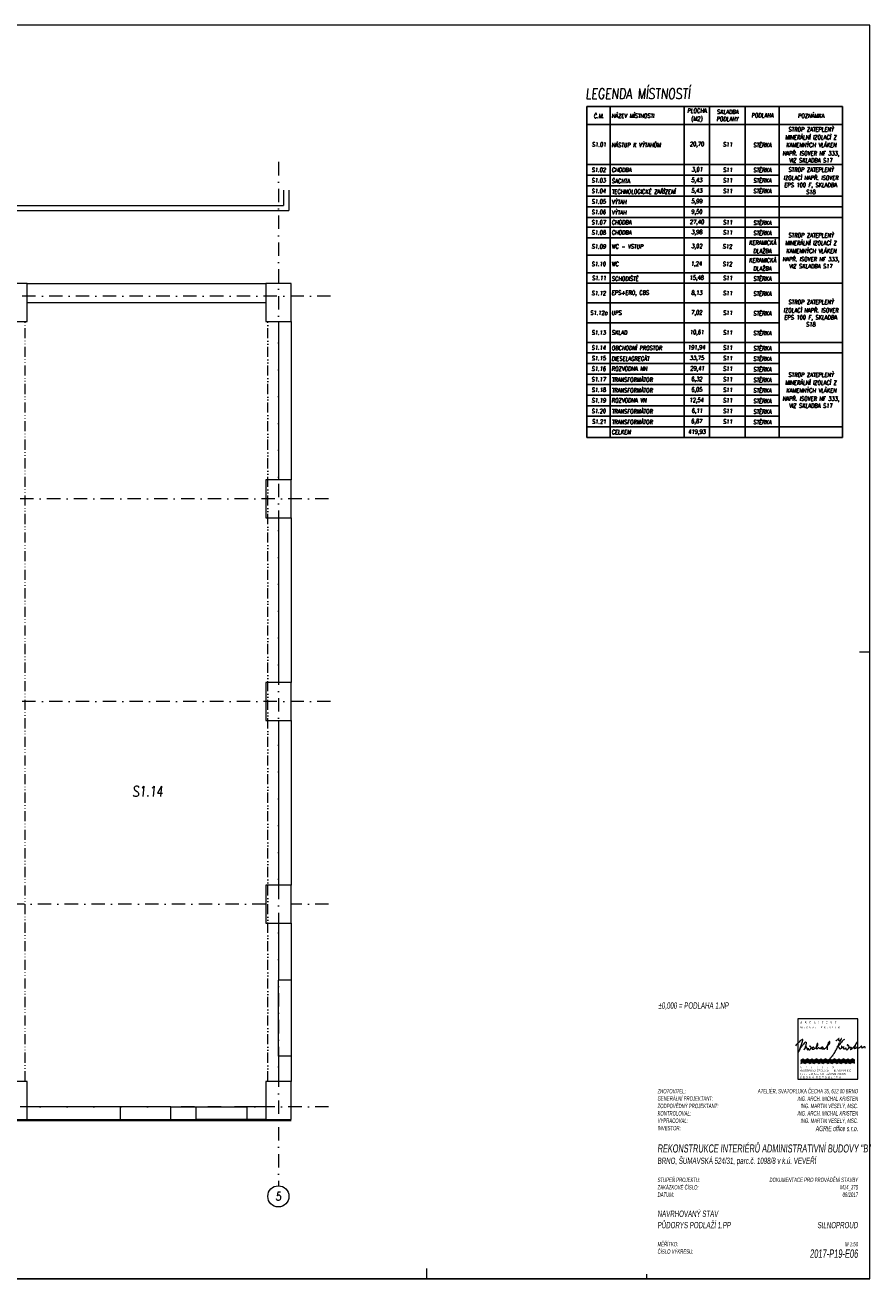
# Model space of a CAD drawing. Header units: millimetres. Extents: x 213386 to 459888, y 74252 to 208052.
# Tile 52 of 256: x 392877 to 412888, y 108952 to 138652. Entities that reach past the tile are written whole.
import ezdxf
from ezdxf.enums import TextEntityAlignment as Align

# ---------------------------------------------------------------- set-up
doc = ezdxf.new("R2010")
doc.units = ezdxf.units.MM
doc.linetypes.add('ACAD_ISO12W100', pattern=[22, 12, -3, 0.5, -3, 0.5, -3])
doc.linetypes.add('ČERCHOVANÁ', pattern=[25.4, 12.7, -6.35, 0, -6.35])
for name, color, linetype, lineweight in [('LEGENDA', 255, 'Continuous', 0), ('LEGENDA_RAMEČEK', 255, 'Continuous', 0), ('NAD', 255, 'ACAD_ISO12W100', 0), ('NOVÁ TLUSTÁ', 255, 'Continuous', 0), ('OSY', 255, 'Continuous', 0), ('POPIS2', 255, 'Continuous', 0), ('SLOUPY', 255, 'Continuous', 0), ('TENKA', 255, 'Continuous', 0), ('TLUSTA', 255, 'Continuous', 0), ('vzt-tenká', 2, 'Continuous', 20)]:
    doc.layers.add(name, color=color, linetype=linetype, lineweight=lineweight)
doc.layers.add('pudorys', color=253, linetype='Continuous')
doc.styles.add('CS-ROMANS', font='romans.shx', dxfattribs={"width": 0.75, "oblique": 5})
doc.styles.add('CS-ROMANS_100', font='romans.shx', dxfattribs={"width": 0.75, "oblique": 5, "height": 200})
doc.styles.add('CS-ROMANS_50', font='romans.shx', dxfattribs={"width": 0.75, "oblique": 5, "height": 100})
doc.styles.add('CS_SIMPL', font='CS_SIMPL.shx', dxfattribs={"width": 0.58, "oblique": 5})

# ---------------------------------------------------------------- blocks, each defined once
blk = doc.blocks.new('PODPIS MICHAL_BARVA')
at = {"color": 5}
for p, q in [((-35, 16.74), (-35.64, 15.46)), ((-34.59, 17.65), (-35.04, 16.63)), ((-35.04, 16.63), (-35, 16.74))]:
    blk.add_line(p, q, dxfattribs=at)
for centre, radius, start, end in [((-24.18, 10.67), 15.61, 128.32389, 133.40456), ((23.65, -53.42), 95.57, 126.56887, 126.9907), ((-82.15, 38.44), 51.82, 339.16822, 341.81801), ((-32.72, 22.63), 0.91, 102.60635, 128.53949), ((-32.84, 23.37), 0.165, 14.03085, 118.06445), ((-37.07, 23.92), 4.46, 338.34, 347.45965), ((-33.92, 23.26), 1.24, 345.81959, 6.97376), ((-16.56, 21.67), 0.691, 106.90109, 136.91612), ((-16.75, 22.16), 0.175, 353.49143, 93.52087), ((-15, 25.78), 3.57, 303.81528, 308.98114), ((-21.63, 36.37), 16.04, 303.5695, 306.81437), ((-7.68, 18.33), 6.77, 121.95283, 129.87829), ((-9.89, 23.56), 1.65, 168.94199, 188.66991), ((-11.06, 23.34), 0.467, 183.28731, 237.01912), ((-11.1, 23.75), 0.426, 112.12764, 163.05031), ((-11.12, 23.28), 0.383, 239.82841, 309.43814), ((-11.26, 24.11), 0.0368, 267.43943, 103.05781), ((-2.3, 18.82), 9.1, 150.34066, 161.44656), ((-11.94, 25.38), 2.62, 293.97181, 307.16276), ((-11.47, 24.96), 2, 303.73519, 329.13119), ((-161.14, 105.29), 171.74, 331.4931, 331.77426), ((-4.42, 17.98), 6.7, 137.95463, 148.05362), ((-9.46, 23.91), 0.387, 129.93418, 156.29989), ((-10.37, 24.31), 0.727, 328.26816, 350.97375), ((-9.68, 24.19), 0.0319, 8.58821, 148.80242), ((-6.34, 19.98), 3.94, 113.10103, 140.8621), ((-4.08, -8.47), 43.43, 137.56367, 139.43682), ((-27.85, 13.41), 11.12, 129.33691, 138.127), ((-10.03, 2.91), 28.52, 151.61626, 153.89475), ((459.86, -211.29), 544.86, 155.13798, 155.29101), ((15.13, 0.75), 52.51, 158.4803, 161.22778), ((-24.55, 11.49), 11.78, 139.28682, 147.69631), ((-19.25, 9.89), 16.98, 140.14035, 146.87247), ((-22.95, 12.89), 12.23, 133.63157, 139.81267), ((-39.97, 22.56), 9.5, 326.605, 329.80613), ((-24.81, 12.94), 8.47, 145.06816, 148.71766), ((-33.57, 19.04), 2.2, 325.20672, 342.9672), ((-45.45, 30.97), 19.01, 316.11041, 318.1836), ((65.72, -24.63), 106.29, 155.61973, 156.12054), ((-30.84, 21.4), 0.65, 83.99138, 148.28075), ((-27.7, 15.01), 4.86, 130.20936, 137.49468), ((-77.24, 35.58), 48.96, 340.50591, 341.74764), ((-29.97, 17.66), 1.37, 110.4552, 129.43836), ((-31.51, 20.97), 1.3, 39.86289, 55.36935), ((-37.27, 22.64), 6.95, 339.84052, 347.88979), ((-31.24, 21.46), 0.813, 340.62096, 25.62627), ((-30.41, 18.8), 0.15, 9.23866, 104.58937), ((-34.83, 18.42), 4.59, 0.63618, 5.02507), ((-18.73, 19.8), 11.59, 186.58359, 191.45661), ((-29.94, 17.59), 0.174, 209.84788, 274.09818), ((-27.27, 16.44), 2.83, 143.24439, 159.92311), ((-30.42, 18.58), 0.989, 333.06227, 345.64977), ((-28.08, 18.25), 1.38, 176.26722, 200.1351), ((-28.77, 17.88), 0.616, 190.15186, 230.70051), ((-28.87, 17.95), 0.616, 241.96591, 282.99349), ((-28.6, 19.5), 0.189, 102.216, 199.82173), ((-28.93, 18.12), 0.802, 284.39947, 317.62428), ((-28.83, 18.51), 1.19, 59.56009, 80.51996), ((-30.47, 19.54), 2.89, 317.37789, 336.88586), ((-28.65, 18.78), 0.861, 359.93666, 61.15036), ((-28.27, 18.62), 0.509, 334.84366, 18.31621), ((-26.83, 18.17), 0.44, 156.64772, 218.06397), ((-25.85, 17.54), 1.6, 139.40862, 150.13059), ((-26.77, 18.31), 0.587, 225.383, 263.43382), ((-25.54, 17.49), 1.88, 132.03569, 144.27336), ((-26.67, 18.51), 0.795, 258.20094, 292.61111), ((-26.43, 18.43), 0.578, 88.0315, 128.68438), ((-26.39, 18.71), 0.306, 35.0404, 94.9467), ((-29, 24.97), 7.66, 290.07776, 292.84497), ((-26.44, 18.59), 0.416, 350.75303, 43.62137), ((-26.91, 19.81), 2.09, 295.1452, 305.65319), ((-24.35, 15.38), 3.03, 107.78652, 116.14359), ((-25.9, 19.68), 1.54, 293.89713, 327.76268), ((-22.32, 18.73), 2.41, 171.10827, 194.67699), ((-17.79, 18.56), 6.93, 163.81757, 175.55907), ((-24.39, 18.33), 0.338, 220.52618, 313.90637), ((-30.61, 24.24), 8.07, 318.14643, 323.18462), ((-20.52, 18.74), 4.3, 148.59976, 155.9085), ((-23.04, 20.22), 1.38, 134.21334, 146.69683), ((-26.01, 21.04), 3.48, 302.10186, 310.45744), ((-25.92, 20.64), 2.15, 325.098, 347.25661), ((-23.91, 21.05), 0.183, 51.2421, 120.87133), ((-25.75, 20.8), 2.03, 341.60529, 4.71894), ((-24.06, 20.99), 0.34, 357.7456, 38.0277), ((-21.46, 15), 4.09, 117.81969, 124.08376), ((-23.2, 18.39), 0.287, 51.25532, 125.62141), ((-23.38, 18.15), 0.589, 13.88512, 52.02668), ((-22.49, 18.43), 0.356, 203.98132, 247.36445), ((-22.9, 19.42), 1.35, 281.92187, 298.95686), ((-22.7, 19.14), 1, 296.6665, 324.1218), ((-20.78, 17.74), 1.38, 118.27508, 143.71612), ((-21.18, 18.37), 0.594, 120.31356, 163.63634), ((-21.32, 18.46), 0.434, 169.30288, 220.95892), ((-21.13, 18.72), 0.753, 226.23458, 269.35789), ((-21.12, 18.41), 0.59, 65.03531, 126.90259), ((-21.15, 18.27), 0.734, 67.69971, 112.30029), ((-21.09, 18.54), 0.578, 265.04849, 331.21206), ((-21.28, 18.25), 0.812, 42.44406, 59.9798), ((-21.16, 18.4), 0.623, 35.42925, 62.64422), ((-21.02, 18.49), 0.459, 8.20261, 41.59048), ((-21.26, 18.28), 0.77, 10.34086, 37.91015), ((-21.12, 18.43), 0.565, 343.15193, 13.05274), ((-19.37, 18.56), 1.14, 186.76168, 205.2992), ((-18.9, 18.93), 1.73, 209.80427, 219.40583), ((-20.11, 17.95), 0.174, 224.52918, 311.52274), ((-18.24, 15.86), 2.64, 121.66417, 131.84788), ((-23.7, 23.51), 6.77, 307.00579, 315.09398), ((-20.69, 21.32), 3.14, 304.60578, 328.74544), ((-14.89, 18.65), 3.31, 175.53973, 185.4572), ((-15.95, 18.86), 2.25, 163.27283, 178.87085), ((-50.86, 8.5), 34.12, 15.26341, 16.75026), ((98.13, 0.82), 117.72, 170.47442, 170.86407), ((-36.35, 34.95), 23.87, 320.24904, 323.08426), ((-11.65, 18.82), 6.49, 159.16873, 166.8519), ((-14.31, 19.84), 3.64, 147.72238, 159.2795), ((-15.42, 20.33), 2.45, 132.29896, 143.50076), ((-20.08, 23.1), 3.76, 318.54015, 334.05861), ((-18.66, 22.26), 2.12, 337.65219, 348.23447), ((-18.63, 22.05), 2.05, 353.83052, 2.4724), ((-65.61, 50.42), 62.27, 324.98423, 326.34831), ((-27.88, 25.22), 16.9, 326.60455, 334.7842), ((-2295.49, 981.03), 2477.7, 337.12806, 337.17777), ((-38.14, 52.16), 41.94, 307.68431, 309.3743), ((-11.9, 18.32), 0.883, 100.27405, 133.26014), ((-11.46, 16.06), 3.19, 93.06377, 100.86794), ((-47.27, 38.08), 39.85, 333.00813, 335.75023), ((-11.63, 18.81), 0.439, 35.72368, 89.07944), ((-22.77, 30.81), 15.77, 315.39104, 319.72346), ((-11.77, 18.61), 0.672, 5.21213, 42.17201), ((-10.13, 18.73), 0.978, 183.09866, 218.21447), ((-10.43, 18.6), 0.671, 225.98926, 262.2191), ((-15.62, 24.7), 6.37, 320.11526, 330.03341), ((-10.56, 18.53), 0.592, 273.47009, 317.82952), ((-11.68, 20.08), 2.49, 308.79348, 320.04472), ((-11.5, 19.64), 2.09, 326.02909, 342.07297), ((-9.29, 19.46), 0.368, 157.32906, 189.71046), ((-9.32, 19.44), 0.338, 188.32563, 248.34575), ((-9.58, 19.54), 0.0784, 30.59445, 128.36622), ((-10.89, 19.29), 1.4, 348.09301, 11.90699), ((-8.89, 21.05), 1.99, 253.90928, 276.12615), ((-8.25, 18.28), 0.505, 170.48425, 215.27757), ((-6.23, 17.95), 2.55, 151.25948, 170.48425), ((-8.72, 19.42), 0.356, 276.88132, 316.22707), ((-8.37, 18.38), 0.486, 233.55726, 294.10192), ((-9.14, 20.22), 2.48, 292.94588, 303.54748), ((-8.83, 19.85), 2, 301.96238, 324.3819), ((-5.54, 18.33), 1.69, 167.94366, 192.05634), ((-6.44, 18.12), 0.771, 190.15186, 230.70051), ((-6.57, 18.2), 0.77, 241.96591, 282.99349), ((-6.23, 20.14), 0.237, 102.216, 199.82173), ((-6.2, 20.2), 0.282, 209.32891, 254.71508), ((-6.64, 18.42), 1, 284.39947, 317.62428), ((-6.52, 18.9), 1.49, 59.56009, 80.51996), ((-6.18, 19.83), 0.137, 104.67663, 132.9421), ((-8.56, 20.19), 3.61, 317.37789, 336.88586), ((-8.15, 18.14), 3.14, 20.49638, 40.59064), ((-5.81, 19.04), 0.637, 334.84366, 18.31621), ((-4.17, 17.99), 0.875, 127.90662, 147.04539), ((-4.39, 18.45), 0.392, 86.65584, 144.01548), ((-4.46, 17.6), 0.0778, 158.24676, 250.32714), ((-4.34, 17.52), 0.22, 101.29962, 150.4624), ((-4.93, 18.66), 1.22, 291.23613, 329.23088), ((-4.61, 19.32), 1.61, 277.87591, 312.25583), ((-4.24, 18.45), 0.412, 47.45736, 107.49655), ((-4.25, 18.4), 0.454, 2.09029, 49.8157), ((-4.16, 18.29), 0.377, 316.81516, 19.5309), ((-10.05, 25.77), 10.04, 310.48805, 315.00586), ((-7.07, 23.38), 6.26, 311.23895, 319.28413), ((-2.2, 18.71), 0.216, 112.44453, 168.30747), ((-2, 18.7), 0.411, 172.51244, 210.56742), ((-1.98, 18.68), 0.421, 207.7238, 241.85294), ((-37.96, 51.71), 48.17, 317.71046, 319.07884), ((-2.15, 18.66), 0.277, 72.75237, 118.66336), ((-1.9, 18.61), 0.412, 226.85783, 284.45653), ((-2.24, 18.61), 0.363, 5.26866, 61.30271), ((2.33, 18.05), 4.25, 159.58805, 171.92944), ((-2.09, 19.77), 1.58, 280.50098, 303.50687), ((-7.61, 22.17), 6.51, 336.07458, 343.7166), ((-6.09, 24.05), 5.97, 319.32672, 329.1186), ((-10.16, 23.97), 9.52, 337.62781, 342.81794), ((-3.19, 22.33), 4.35, 297.01223, 305.40031), ((5.26, 18.78), 6.76, 154.93689, 159.4331), ((-8.44, 25.79), 8.89, 327.24091, 331.75708), ((0.91, 20.7), 2.01, 141.17262, 151.82995), ((-2, 20.38), 2.08, 309.78371, 324.00739), ((-0.59, 21.91), 0.0749, 41.39463, 143.37031), ((-1.43, 21.94), 0.895, 336.63079, 1.1564), ((0.44, 19.15), 0.91, 161.80512, 182.37312), ((0.51, 19.2), 0.979, 185.1548, 213.74243), ((0.57, 19.26), 1.01, 157.38692, 170.0781), ((-0.22, 19.6), 0.143, 83.63821, 162.14736), ((-1.14, 19.74), 1.01, 324.94526, 344.34137), ((0.09, 19.01), 0.532, 222.75555, 271.33203), ((-0.32, 19.59), 0.195, 321.3763, 53.42702), ((0.15, 19.54), 1.06, 267.01142, 300.38997), ((-1.15, 22.08), 3.91, 298.08571, 307.90277), ((-4.99, 28.63), 11.48, 302.92986, 306.24492), ((-0.28, 22.29), 3.58, 305.44332, 311.84977), ((2.15, 19.57), 0.0637, 14.83383, 125.21751), ((2.76, 18.96), 0.631, 166.48232, 193.51768), ((7, 18.33), 4.92, 167.08149, 170.90126), ((2.34, 18.84), 0.197, 188.59312, 254.70103), ((1.64, 19.51), 0.578, 352.44276, 7.55724), ((2.42, 19.24), 0.605, 257.33345, 303.71765), ((1.5, 21.57), 3.1, 293.96048, 304.53875), ((3.77, 18.23), 0.937, 97.91167, 123.09144), ((3.77, 18.19), 0.979, 78.94635, 97.87289), ((3.9, 18.81), 0.347, 29.7432, 80.01406), ((3.55, 18.7), 0.711, 357.50372, 23.82183), ((2.68, 18.54), 1.59, 353.26988, 4.39293), ((-29.41, 23.86), 17.36, 318.06557, 323.869), ((-22.03, 19.26), 8.71, 319.677, 328.39228)]:
    blk.add_arc(centre, radius, start, end, dxfattribs=at)
blk = doc.blocks.new('LOGO')
at = {"layer": 'LEGENDA_RAMEČEK', "color": 91, "linetype": 'Continuous', "ltscale": 13.988571}
for p, q in [((0, 28.57), (-28.56, 28.57)), ((-28.56, 28.57), (-28.56, 0)), ((0, 0), (0, 28.57)), ((-28.56, 0), (0, 0))]:
    blk.add_line(p, q, dxfattribs=at)
at = {"layer": 'LEGENDA_RAMEČEK', "color": 221, "linetype": 'Continuous', "ltscale": 10.68944}
for p, q in [((-27.09, 9.01), (-26.05, 9.61)), ((-27.09, 8.77), (-26.05, 9.37)), ((-27.09, 8.53), (-26.05, 9.13)), ((-27.09, 8.07), (-26.05, 8.68)), ((-27.09, 7.74), (-26.05, 8.34)), ((-27.09, 7.4), (-26.05, 8)), ((-26.05, 9.61), (-24.96, 9.01)), ((-26.05, 9.37), (-24.96, 8.77)), ((-26.05, 9.13), (-24.96, 8.53)), ((-26.05, 8.68), (-24.96, 8.07)), ((-26.05, 8.34), (-24.96, 7.74)), ((-26.05, 8), (-24.96, 7.4)), ((-23.87, 9.61), (-24.96, 9.01)), ((-23.87, 9.37), (-24.96, 8.77)), ((-23.87, 9.13), (-24.96, 8.53)), ((-23.87, 8.68), (-24.96, 8.07)), ((-23.87, 8.34), (-24.96, 7.74)), ((-23.87, 8), (-24.96, 7.4)), ((-22.83, 9.01), (-23.87, 9.61)), ((-22.83, 8.77), (-23.87, 9.37)), ((-22.83, 8.53), (-23.87, 9.13)), ((-22.83, 8.07), (-23.87, 8.68)), ((-22.83, 7.74), (-23.87, 8.34)), ((-22.83, 7.4), (-23.87, 8)), ((-22.83, 9.01), (-21.79, 9.61)), ((-22.83, 8.77), (-21.79, 9.37)), ((-22.83, 8.53), (-21.79, 9.13)), ((-22.83, 8.07), (-21.79, 8.68)), ((-22.83, 7.74), (-21.79, 8.34)), ((-22.83, 7.4), (-21.79, 8)), ((-21.79, 9.61), (-20.69, 9.01)), ((-21.79, 9.37), (-20.69, 8.77)), ((-21.79, 9.13), (-20.69, 8.53)), ((-21.79, 8.68), (-20.69, 8.07)), ((-21.79, 8.34), (-20.69, 7.74)), ((-21.79, 8), (-20.69, 7.4)), ((-19.6, 9.61), (-20.69, 9.01)), ((-19.6, 9.37), (-20.69, 8.77)), ((-19.6, 9.13), (-20.69, 8.53)), ((-19.6, 8.68), (-20.69, 8.07)), ((-19.6, 8.34), (-20.69, 7.74)), ((-19.6, 8), (-20.69, 7.4)), ((-18.56, 9.01), (-19.6, 9.61)), ((-18.56, 8.77), (-19.6, 9.37)), ((-18.56, 8.53), (-19.6, 9.13)), ((-18.56, 8.07), (-19.6, 8.68)), ((-18.56, 7.74), (-19.6, 8.34)), ((-18.56, 7.4), (-19.6, 8)), ((-18.56, 9.01), (-17.52, 9.61)), ((-18.56, 8.77), (-17.52, 9.37)), ((-18.56, 8.53), (-17.52, 9.13)), ((-18.56, 8.07), (-17.52, 8.68)), ((-18.56, 7.74), (-17.52, 8.34)), ((-18.56, 7.4), (-17.52, 8)), ((-17.52, 9.61), (-16.43, 9.01)), ((-17.52, 9.37), (-16.43, 8.77)), ((-17.52, 9.13), (-16.43, 8.53)), ((-17.52, 8.68), (-16.43, 8.07)), ((-17.52, 8.34), (-16.43, 7.74)), ((-17.52, 8), (-16.43, 7.4)), ((-15.34, 9.61), (-16.43, 9.01)), ((-15.34, 9.37), (-16.43, 8.77)), ((-15.34, 9.13), (-16.43, 8.53)), ((-15.34, 8.68), (-16.43, 8.07)), ((-15.34, 8.34), (-16.43, 7.74)), ((-15.34, 8), (-16.43, 7.4)), ((-14.3, 9.01), (-15.34, 9.61)), ((-14.3, 8.77), (-15.34, 9.37)), ((-14.3, 8.53), (-15.34, 9.13)), ((-14.3, 8.07), (-15.34, 8.68)), ((-14.3, 7.74), (-15.34, 8.34)), ((-14.3, 7.4), (-15.34, 8)), ((-14.3, 9.01), (-13.26, 9.61)), ((-14.3, 8.77), (-13.26, 9.37)), ((-14.3, 8.53), (-13.26, 9.13)), ((-14.3, 8.07), (-13.26, 8.68)), ((-14.3, 7.74), (-13.26, 8.34)), ((-14.3, 7.4), (-13.26, 8)), ((-13.26, 9.61), (-12.16, 9.01)), ((-13.26, 9.37), (-12.16, 8.77)), ((-13.26, 9.13), (-12.16, 8.53)), ((-13.26, 8.68), (-12.16, 8.07)), ((-13.26, 8.34), (-12.16, 7.74)), ((-13.26, 8), (-12.16, 7.4)), ((-11.07, 9.61), (-12.16, 9.01)), ((-11.07, 9.37), (-12.16, 8.77)), ((-11.07, 9.13), (-12.16, 8.53)), ((-11.07, 8.68), (-12.16, 8.07)), ((-11.07, 8.34), (-12.16, 7.74)), ((-11.07, 8), (-12.16, 7.4)), ((-10.03, 9.01), (-11.07, 9.61)), ((-10.03, 8.77), (-11.07, 9.37)), ((-10.03, 8.53), (-11.07, 9.13)), ((-10.03, 8.07), (-11.07, 8.68)), ((-10.03, 7.74), (-11.07, 8.34)), ((-10.03, 7.4), (-11.07, 8)), ((-10.03, 9.01), (-8.99, 9.61)), ((-10.03, 8.77), (-8.99, 9.37)), ((-10.03, 8.53), (-8.99, 9.13)), ((-10.03, 8.07), (-8.99, 8.68)), ((-10.03, 7.74), (-8.99, 8.34)), ((-10.03, 7.4), (-8.99, 8)), ((-8.99, 9.61), (-7.9, 9.01)), ((-8.99, 9.37), (-7.9, 8.77)), ((-8.99, 9.13), (-7.9, 8.53)), ((-8.99, 8.68), (-7.9, 8.07)), ((-8.99, 8.34), (-7.9, 7.74)), ((-8.99, 8), (-7.9, 7.4)), ((-6.81, 9.61), (-7.9, 9.01)), ((-6.81, 9.37), (-7.9, 8.77)), ((-6.81, 9.13), (-7.9, 8.53)), ((-6.81, 8.68), (-7.9, 8.07)), ((-6.81, 8.34), (-7.9, 7.74)), ((-6.81, 8), (-7.9, 7.4)), ((-5.77, 9.01), (-6.81, 9.61)), ((-5.77, 8.77), (-6.81, 9.37)), ((-5.77, 8.53), (-6.81, 9.13)), ((-5.77, 8.07), (-6.81, 8.68)), ((-5.77, 7.74), (-6.81, 8.34)), ((-5.77, 7.4), (-6.81, 8)), ((-5.77, 9.01), (-4.73, 9.61)), ((-5.77, 8.77), (-4.73, 9.37)), ((-5.77, 8.53), (-4.73, 9.13)), ((-5.77, 8.07), (-4.73, 8.68)), ((-5.77, 7.74), (-4.73, 8.34)), ((-5.77, 7.4), (-4.73, 8)), ((-4.73, 9.61), (-3.63, 9.01)), ((-4.73, 9.37), (-3.63, 8.77)), ((-4.73, 9.13), (-3.63, 8.53)), ((-4.73, 8.68), (-3.63, 8.07)), ((-4.73, 8.34), (-3.63, 7.74)), ((-4.73, 8), (-3.63, 7.4)), ((-2.54, 9.61), (-3.63, 9.01)), ((-2.54, 9.37), (-3.63, 8.77)), ((-2.54, 9.13), (-3.63, 8.53)), ((-2.54, 8.68), (-3.63, 8.07)), ((-2.54, 8.34), (-3.63, 7.74)), ((-2.54, 8), (-3.63, 7.4)), ((-1.5, 9.01), (-2.54, 9.61)), ((-1.5, 8.77), (-2.54, 9.37)), ((-1.5, 8.53), (-2.54, 9.13)), ((-1.5, 8.07), (-2.54, 8.68)), ((-1.5, 7.74), (-2.54, 8.34)), ((-1.5, 7.4), (-2.54, 8))]:
    blk.add_line(p, q, dxfattribs=at)
at = {"layer": 'LEGENDA_RAMEČEK', "xscale": 0.7999999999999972, "yscale": 0.7999999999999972, "zscale": 0.7999999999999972}
blk.add_blockref('PODPIS MICHAL_BARVA', (0, 0), dxfattribs=at)
at = {"layer": 'LEGENDA_RAMEČEK', "color": 221, "linetype": 'Continuous', "ltscale": 4.589426, "style": 'CS_SIMPL', "oblique": 5, "width": 0.666667}
for s, p in [('A    R    C    H    I    T    E    K    T', (-27.32, 26.4, 59.8)), ('M  I  C  H  A  L      K  R  I  S  T  E  N', (-27.27, 24.06, 59.8)), ('A      T      E      L      I      É     R', (-27.57, 5.12, 59.8)), ('SVATOPLUKA ČECHA 35,      612 00 B R N O', (-27.59, 3.52, 59.8)), ('T E L E F O N / F A X   +420 549 259 045', (-27.47, 1.96, 59.8)), ('Č  E  S  K  Á   R  E  P  U  B  L  I  K  A', (-27.51, 0.42, 59.8))]:
    blk.add_text(s, height=1.0491, dxfattribs=at).set_placement(p)
blk = doc.blocks.new('POPISKA 3b')
blk.add_line((-110, 0), (-110, 2.27))
blk.add_blockref('LOGO', (-10, 94.6))
at = {"layer": 'LEGENDA', "color": 91, "style": 'CS_SIMPL', "oblique": 5, "width": 0.58}
for s, p in [('ZHOTOVITEL:', (-105, 87.9)), ('ZODPOVĚDNÝ PROJEKTANT:', (-105, 80.9)), ('GENERÁLNÍ PROJEKTANT:', (-105, 84.4)), ('KONTROLOVAL:', (-105, 77.4)), ('VYPRACOVAL:', (-105, 73.9)), ('INVESTOR:', (-105, 70.4)), ('STUPEŇ PROJEKTU:', (-105, 45.87)), ('ZAKÁZKOVÉ ČÍSLO:', (-105, 42.37)), ('DATUM:', (-105, 38.87)), ('MĚŘÍTKO:', (-105, 15.4)), ('ČÍSLO VÝKRESU:', (-105, 11.9))]:
    blk.add_text(s, height=2.1, dxfattribs=at).set_placement(p)
at = {"layer": 'LEGENDA', "color": 161, "style": 'CS_SIMPL', "oblique": 5, "width": 0.58}
for tag, p in [('%%P0,000 = 248,570m, VÝŠKOVÝ SYSTÉM B.p.V.', (-104.61, 128.01)), ('BRNO, ULICE VEVEŘÍ, parc.č. 2829, 2830 a 2831 v k.ú. ŽABOVŘESKY', (-105, 54.48)), ('SO 02  ADMINISTRATIVNÍ OBJEKT', (-105, 29.38)), ('PŮDORYS 1.NP', (-105, 24))]:
    blk.add_attdef(tag, p, '', height=3, dxfattribs=at)
at = {"layer": 'LEGENDA', "color": 91, "style": 'CS_SIMPL', "oblique": 5, "width": 0.58}
for tag, p in [('ATELIÉR, SVATOPLUKA ČECHA 35, 612 00 BRNO', (-10, 87.9)), ('ING. ARCH. MICHAL KRISTEN', (-10, 84.32)), ('ING. ARCH. MICHAL KRISTEN', (-10, 80.9)), ('ING. ARCH. MICHAL KRISTEN', (-10, 77.4)), ('ING. ONDŘEJ HUB, ING. ARCH. GABRIELA BOHÁČKOVÁ, KAREL FRITSCHER', (-10, 73.9)), ('PROJEKT PRO STAVEBNÍ POVOLENÍ', (-10, 45.87)), ('M02_147', (-10, 42.37)), ('10/2003', (-10, 38.87)), ('M 1:100', (-10, 15.4))]:
    blk.add_attdef(tag, text='', height=2.1, dxfattribs=at).set_placement(p, align=Align.RIGHT)
at = {"layer": 'LEGENDA', "color": 161, "style": 'CS_SIMPL', "oblique": 5, "width": 0.58}
for tag, height, p in [('JRA, s.r.o.', 2.5, (-10, 70)), ('STAVEBNÍ ČÁST', 3, (-10, 24))]:
    blk.add_attdef(tag, text='', height=height, dxfattribs=at).set_placement(p, align=Align.RIGHT)
at = {"layer": 'LEGENDA', "color": 41, "style": 'CS_SIMPL', "oblique": 5, "width": 0.58}
blk.add_attdef('ADMINISTRATIVNI CENTRUM PALLADIUM', (-105, 59.9), '', height=4, dxfattribs=at)
blk.add_attdef('SO 02.ST-01', text='', height=4, dxfattribs=at).set_placement((-10, 10), align=Align.RIGHT)

msp = doc.modelspace()

# ---------------------------------------------------------------- linework, layer by layer
at = {"layer": 'LEGENDA', "ltscale": 20}
msp.add_circle((398876.638, 110907.929), 250, dxfattribs=at)
at = {"layer": 'NAD', "ltscale": 20}
for points in [[(392876.638, 113632.154), (392876.638, 131632.154)], [(398626.638, 113632.154), (398626.638, 131632.154)]]:
    msp.add_lwpolyline(points, dxfattribs=at)
at = {"layer": 'NOVÁ TLUSTÁ', "ltscale": 5}
for p, q in [((398876.638, 114232.154), (398876.638, 116032.154)), ((399176.638, 116032.154), (399176.638, 114232.154))]:
    msp.add_line(p, q, dxfattribs=at)
for points in [[(395126.638, 112732.154), (396326.638, 112732.154), (396326.638, 113032.154), (395126.638, 113032.154)], [(396926.638, 113032.154), (398126.638, 113032.154), (398126.638, 112732.154), (396926.638, 112732.154)]]:
    msp.add_lwpolyline(points, close=True, dxfattribs=at)
at = {"layer": 'OSY', "linetype": 'ČERCHOVANÁ', "ltscale": 25}
for p, q in [((398876.638, 135409.563), (398876.638, 111157.929)), ((400113.194, 132232.154), (372474.222, 132232.154)), ((400113.194, 132232.154), (372474.222, 132232.154)), ((400063.194, 127432.154), (385251.638, 127432.154)), ((400113.194, 122632.154), (372474.222, 122632.154)), ((398576.638, 117832.154), (382926.638, 117832.154)), ((400063.194, 117832.154), (399176.638, 117832.154)), ((400063.194, 113032.154), (391876.638, 113032.154))]:
    msp.add_line(p, q, dxfattribs=at)
at = {"layer": 'pudorys', "ltscale": 5}
for p, q in [((406184.81, 136725.367), (412234.81, 136725.367)), ((406184.81, 136725.367), (406184.81, 128886.082)), ((406734.81, 136725.367), (406734.81, 128886.082)), ((408484.81, 136725.367), (408484.81, 128886.082)), ((409084.81, 136725.367), (409084.81, 128886.082)), ((409934.81, 136725.367), (409934.81, 128886.082)), ((410734.81, 136725.367), (410734.81, 128886.082)), ((412234.81, 136725.367), (412234.81, 128886.082)), ((406184.81, 136300.367), (412234.81, 136300.367)), ((406184.81, 135347.986), (412234.81, 135347.986)), ((406184.81, 135097.986), (410734.81, 135097.986)), ((406184.81, 134847.986), (410734.81, 134847.986)), ((406184.81, 134597.986), (412234.81, 134597.986)), ((406184.81, 134347.986), (412234.81, 134347.986)), ((406184.81, 134097.986), (412234.81, 134097.986)), ((406184.81, 133864.653), (410734.81, 133864.653)), ((406184.81, 133614.653), (410734.81, 133614.653)), ((406184.81, 133200.367), (410734.81, 133200.367)), ((406184.81, 132786.082), (410734.81, 132786.082)), ((406184.81, 132536.082), (412234.81, 132536.082)), ((406184.81, 132069.415), (410734.81, 132069.415)), ((406184.81, 131602.748), (410734.81, 131602.748)), ((406184.81, 131136.082), (412234.81, 131136.082)), ((406184.81, 130886.082), (412234.81, 130886.082)), ((406184.81, 130636.082), (410734.81, 130636.082)), ((406184.81, 130386.082), (410734.81, 130386.082)), ((406184.81, 130136.082), (410734.81, 130136.082)), ((406184.81, 129886.082), (410734.81, 129886.082)), ((406184.81, 129636.082), (410734.81, 129636.082)), ((406184.81, 129386.082), (410734.81, 129386.082)), ((406184.81, 129136.082), (412234.81, 129136.082)), ((406184.81, 128886.082), (412234.81, 128886.082))]:
    msp.add_line(p, q, dxfattribs=at)
at = {"layer": 'SLOUPY'}
for points in [[(392326.638, 132532.154), (392326.638, 131632.154), (392926.638, 131632.154), (392926.638, 132532.154)], [(398576.638, 132532.154), (398576.638, 131632.154), (399176.638, 131632.154), (399176.638, 132532.154)], [(398576.638, 127882.154), (398576.638, 126982.154), (399176.638, 126982.154), (399176.638, 127882.154)], [(398576.638, 123082.154), (398576.638, 122182.154), (399176.638, 122182.154), (399176.638, 123082.154)], [(398576.638, 118282.154), (398576.638, 117382.154), (399176.638, 117382.154), (399176.638, 118282.154)], [(392326.638, 113632.154), (392326.638, 112732.154), (392926.638, 112732.154), (392926.638, 113632.154)], [(398576.638, 113632.154), (398576.638, 112732.154), (399176.638, 112732.154), (399176.638, 113632.154)]]:
    msp.add_lwpolyline(points, close=True, dxfattribs=at)
at = {"layer": 'TENKA'}
msp.add_lwpolyline([(374341.638, 112707.154), (399176.638, 112707.154)], dxfattribs=at)
at = {"layer": 'TLUSTA', "ltscale": 10}
for p, q in [((399001.638, 134737.943), (399001.638, 134382.154)), ((399126.638, 134737.943), (399126.638, 134257.154)), ((384489.138, 134257.154), (399126.638, 134257.154)), ((384814.138, 134382.154), (399001.638, 134382.154)), ((392926.638, 112732.154), (395126.638, 112732.154))]:
    msp.add_line(p, q, dxfattribs=at)
at = {"layer": 'TLUSTA'}
for p, q in [((398876.638, 131632.154), (398876.638, 127882.154)), ((399176.638, 131632.154), (399176.638, 127882.154)), ((398876.638, 126982.154), (398876.638, 123082.154)), ((399176.638, 126982.154), (399176.638, 123082.154)), ((398876.638, 122182.154), (398876.638, 118282.154)), ((399176.638, 122182.154), (399176.638, 118282.154)), ((398876.638, 117382.154), (398876.638, 116032.154)), ((399176.638, 117382.154), (399176.638, 116032.154)), ((398876.638, 114232.154), (398876.638, 113632.154)), ((399176.638, 114232.154), (399176.638, 113632.154)), ((395126.638, 113032.154), (392926.638, 113032.154)), ((398576.638, 113032.154), (398126.638, 113032.154)), ((396326.638, 112732.154), (396926.638, 112732.154)), ((398576.638, 112732.154), (398126.638, 112732.154))]:
    msp.add_line(p, q, dxfattribs=at)
at = {"layer": 'TLUSTA', "ltscale": 20}
msp.add_line((396326.638, 113032.154), (396926.638, 113032.154), dxfattribs=at)
at = {"layer": 'TLUSTA'}
for points in [[(392926.638, 132532.154), (398576.638, 132532.154)], [(392926.638, 132082.154), (398576.638, 132082.154)], [(399176.638, 116032.154), (398876.638, 116032.154)], [(399176.638, 114232.154), (398876.638, 114232.154)]]:
    msp.add_lwpolyline(points, dxfattribs=at)
at = {"layer": 'vzt-tenká'}
for p, q in [((412888.036, 138652.119), (370888.036, 138652.119)), ((412888.036, 108952.119), (412888.036, 138652.119)), ((412638.036, 123802.119), (412888.036, 123802.119)), ((402388.036, 109202.119), (402388.036, 108952.119)), ((412888.036, 108952.119), (370888.036, 108952.119))]:
    msp.add_line(p, q, dxfattribs=at)
at = {"layer": 'vzt-tenká', "ltscale": 5}
msp.add_line((391888.036, 108952.119), (412888.036, 108952.119), dxfattribs=at)

# ---------------------------------------------------------------- block references
at = {"layer": 'LEGENDA'}
ref = msp.add_blockref('POPISKA 3b', (413104.813, 108952.119), dxfattribs=dict(at, xscale=50, yscale=50, zscale=50))
ref.add_attrib('ADMINISTRATIVNI CENTRUM PALLADIUM', 'REKONSTRUKCE INTERIÉRŮ ADMINISTRATIVNÍ BUDOVY "B"', (407854.813, 111947.014), dxfattribs={"color": 41, "height": 190, "style": 'CS_SIMPL', "oblique": 5, "width": 0.57})
ref.add_attrib('BRNO, ULICE VEVEŘÍ, parc.č. 2829, 2830 a 2831 v k.ú. ŽABOVŘESKY', 'BRNO, ŠUMAVSKÁ 524/31, parc.č. 1098/8 v k.ú. VEVEŘÍ', (407854.813, 111675.989), dxfattribs={"color": 161, "height": 150, "style": 'CS_SIMPL', "oblique": 5, "width": 0.58})
ref.add_attrib('ING. ONDŘEJ HUB, ING. ARCH. GABRIELA BOHÁČKOVÁ, KAREL FRITSCHER', 'ING. MARTIN VESELÝ, MSC.', dxfattribs={"color": 91, "height": 105, "style": 'CS_SIMPL', "oblique": 5, "width": 0.58}).set_placement((412604.813, 112647.022), align=Align.RIGHT)
ref.add_attrib('JRA, s.r.o.', 'AGRIE office s.r.o.', dxfattribs={"color": 161, "height": 125, "style": 'CS_SIMPL', "oblique": 5, "width": 0.58}).set_placement((412604.813, 112452.022), align=Align.RIGHT)
ref.add_attrib('ING. ARCH. MICHAL KRISTEN', 'ING. MARTIN VESELÝ, MSC.', dxfattribs={"color": 91, "height": 105, "style": 'CS_SIMPL', "oblique": 5, "width": 0.58}).set_placement((412604.813, 112997.022), align=Align.RIGHT)
ref.add_attrib('ING. ARCH. MICHAL KRISTEN', 'ING. ARCH. MICHAL KRISTEN', dxfattribs={"color": 91, "height": 105, "style": 'CS_SIMPL', "oblique": 5, "width": 0.58}).set_placement((412604.813, 112822.022), align=Align.RIGHT)
ref.add_attrib('ATELIÉR, SVATOPLUKA ČECHA 35, 612 00 BRNO', 'ATELIÉR, SVATOPLUKA ČECHA 35, 612 00 BRNO', dxfattribs={"color": 91, "height": 105, "style": 'CS_SIMPL', "oblique": 5, "width": 0.58}).set_placement((412604.813, 113347.022), align=Align.RIGHT)
ref.add_attrib('PŮDORYS 1.NP', 'PŮDORYS PODLAŽÍ 1.PP', (407854.813, 110152.234), dxfattribs={"color": 161, "height": 150, "style": 'CS_SIMPL', "oblique": 5, "width": 0.58})
ref.add_attrib('SO 02.ST-01', '2017-P19-E06', dxfattribs={"color": 41, "height": 200, "style": 'CS_SIMPL', "oblique": 5, "width": 0.58}).set_placement((412604.813, 109452.119), align=Align.RIGHT)
ref.add_attrib('M02_147', 'M14_375', dxfattribs={"color": 91, "height": 105, "style": 'CS_SIMPL', "oblique": 5, "width": 0.58}).set_placement((412604.813, 111070.756), align=Align.RIGHT)
ref.add_attrib('10/2003', '06/2017', dxfattribs={"color": 91, "height": 105, "style": 'CS_SIMPL', "oblique": 5, "width": 0.58}).set_placement((412604.813, 110895.756), align=Align.RIGHT)
ref.add_attrib('PROJEKT PRO STAVEBNÍ POVOLENÍ', 'DOKUMENTACE PRO PROVÁDĚNÍ STAVBY', dxfattribs={"color": 91, "height": 105, "style": 'CS_SIMPL', "oblique": 5, "width": 0.58}).set_placement((412604.813, 111245.756), align=Align.RIGHT)
ref.add_attrib('STAVEBNÍ ČÁST', 'SILNOPROUD', dxfattribs={"color": 161, "height": 150, "style": 'CS_SIMPL', "oblique": 5, "width": 0.58}).set_placement((412604.813, 110152.234), align=Align.RIGHT)
ref.add_attrib('ING. ARCH. MICHAL KRISTEN', 'ING. ARCH. MICHAL KRISTEN', dxfattribs={"color": 91, "height": 105, "style": 'CS_SIMPL', "oblique": 5, "width": 0.58}).set_placement((412604.813, 113168.077), align=Align.RIGHT)
ref.add_attrib('%%P0,000 = 248,570m, VÝŠKOVÝ SYSTÉM B.p.V.', '%%P0,000 = PODLAHA 1.NP', (407874.521, 115352.499), dxfattribs={"color": 161, "height": 150, "style": 'CS_SIMPL', "oblique": 5, "width": 0.58})
ref.add_attrib('SO 02  ADMINISTRATIVNÍ OBJEKT', 'NAVRHOVANÝ STAV', (407854.813, 110420.963), dxfattribs={"color": 161, "height": 150, "style": 'CS_SIMPL', "oblique": 5, "width": 0.58})
ref.add_attrib('M 1:100', 'M 1:50', dxfattribs={"color": 91, "height": 105, "style": 'CS_SIMPL', "oblique": 5, "width": 0.58}).set_placement((412604.813, 109722.244), align=Align.RIGHT)

# ---------------------------------------------------------------- texts
at = {"layer": 'LEGENDA', "ltscale": 20, "style": 'CS-ROMANS', "oblique": 5, "width": 0.75}
msp.add_text('5', height=200, dxfattribs=at).set_placement((398876.638, 110907.929), align=Align.MIDDLE)
at = {"layer": 'POPIS2', "ltscale": 15, "style": 'CS-ROMANS', "oblique": 5, "width": 0.75}
msp.add_text('S1.14', height=250, dxfattribs=at).set_placement((395420.139, 120376.752))
at = {"layer": 'pudorys', "oblique": 5, "width": 0.75}
for s, height, style, p in [('LEGENDA MÍSTNOSTÍ', 250, 'CS-ROMANS', (406149.095, 136903.085)), ('PLOCHA', 100, 'CS-ROMANS_50', (408563.381, 136572.391)), ('SKLADBA', 100, 'CS-ROMANS_50', (409262.756, 136546.201)), ('Č.M.', 100, 'CS-ROMANS_50', (406343.649, 136448.582)), ('NÁZEV MÍSTNOSTI', 100, 'CS-ROMANS_50', (406770.524, 136453.343)), ('(M2)', 100, 'CS-ROMANS_50', (408652.489, 136386.677)), ('PODLAHY', 100, 'CS-ROMANS_50', (409251.864, 136379.534)), ('PODLAHA', 100, 'CS-ROMANS_50', (410081.238, 136462.867)), ('POZNÁMKA', 100, 'CS-ROMANS_50', (411183.024, 136453.343)), ('MINERÁLNÍ IZOLACÍ Z', 100, 'CS-ROMANS', (410880.435, 135945.605)), ('STROP ZATEPLENÝ', 100, 'CS-ROMANS', (410957.013, 136131.32)), ('S1.01', 100, 'CS-ROMANS_50', (406304.81, 135774.177)), ('NÁSTUP K VÝTAHŮM', 100, 'CS-ROMANS_50', (406770.524, 135759.891)), ('20,70', 100, 'CS-ROMANS_50', (408621.596, 135783.701)), ('S11', 100, 'CS-ROMANS_100', (409408.382, 135774.177)), ('STĚRKA', 100, 'CS-ROMANS_100', (410125.256, 135759.891)), ('KAMENNÝCH VLÁKEN', 100, 'CS-ROMANS', (410903.65, 135759.891)), ('NAPŘ. ISOVER NF 333,', 100, 'CS-ROMANS', (410818.53, 135564.653)), ('VIZ SKLADBA S17', 100, 'CS-ROMANS', (410972.489, 135397.986)), ('S1.02', 100, 'CS-ROMANS_50', (406296.715, 135172.986)), ('CHODBA', 100, 'CS-ROMANS_50', (406770.762, 135172.986)), ('3,01', 100, 'CS-ROMANS_50', (408665.316, 135182.51)), ('S11', 100, 'CS-ROMANS_100', (409408.382, 135172.986)), ('STĚRKA', 100, 'CS-ROMANS_100', (410125.256, 135169.415)), ('STROP ZATEPLENÝ', 100, 'CS-ROMANS', (410957.013, 135177.748)), ('S1.03', 100, 'CS-ROMANS_50', (406295.882, 134922.986)), ('ŠACHTA', 100, 'CS-ROMANS_50', (406772.846, 134908.701)), ('5,43', 100, 'CS-ROMANS_50', (408656.388, 134932.51)), ('S11', 100, 'CS-ROMANS_100', (409408.382, 134922.986)), ('STĚRKA', 100, 'CS-ROMANS_100', (410125.256, 134919.415)), ('IZOLACÍ NAPŘ. ISOVER', 100, 'CS-ROMANS', (410843.768, 134982.51)), ('EPS 100 F, SKLADBA', 100, 'CS-ROMANS', (410859.81, 134815.843)), ('S1.04', 100, 'CS-ROMANS_50', (406295.227, 134672.986)), ('VÝTAH', 100, 'CS-ROMANS_50', (406772.489, 134413.463)), ('TECHNOLOGICKÉ ZAŘÍZENÍ', 100, 'CS-ROMANS_50', (406772.489, 134658.701)), ('5,43', 100, 'CS-ROMANS_50', (408656.388, 134682.51)), ('S11', 100, 'CS-ROMANS_100', (409408.382, 134672.986)), ('STĚRKA', 100, 'CS-ROMANS_100', (410125.256, 134669.415)), ('S18', 100, 'CS-ROMANS', (411375.078, 134649.177)), ('S1.06', 100, 'CS-ROMANS_50', (406296.507, 134172.986)), ('S1.05', 100, 'CS-ROMANS_50', (406296.804, 134422.986)), ('VÝTAH', 100, 'CS-ROMANS_50', (406772.489, 134163.463)), ('9,50', 100, 'CS-ROMANS_50', (408654.899, 134182.51)), ('5,99', 100, 'CS-ROMANS_50', (408657.846, 134432.51)), ('S1.07', 100, 'CS-ROMANS_50', (406294.096, 133931.32)), ('CHODBA', 100, 'CS-ROMANS_50', (406770.762, 133931.32)), ('27,40', 100, 'CS-ROMANS_50', (408621.596, 133940.843)), ('S11', 100, 'CS-ROMANS_100', (409408.382, 133931.32)), ('STĚRKA', 100, 'CS-ROMANS_100', (410125.256, 133917.034)), ('S1.08', 100, 'CS-ROMANS_50', (406296.507, 133689.653)), ('CHODBA', 100, 'CS-ROMANS_50', (406770.762, 133689.653)), ('3,98', 100, 'CS-ROMANS_50', (408657.013, 133699.177)), ('S11', 100, 'CS-ROMANS_100', (409408.382, 133689.653)), ('STĚRKA', 100, 'CS-ROMANS_100', (410125.256, 133675.367)), ('STROP ZATEPLENÝ', 100, 'CS-ROMANS', (410957.013, 133624.177)), ('S1.09', 100, 'CS-ROMANS_50', (406297.34, 133357.51)), ('WC - VSTUP', 100, 'CS-ROMANS_50', (406768.918, 133357.51)), ('3,02', 100, 'CS-ROMANS_50', (408657.221, 133367.034)), ('S12', 100, 'CS-ROMANS_100', (409400.286, 133357.51)), ('KERAMICKÁ', 100, 'CS-ROMANS_100', (410024.095, 133445.605)), ('DLAŽBA', 100, 'CS-ROMANS_100', (410124.095, 133250.367)), ('MINERÁLNÍ IZOLACÍ Z', 100, 'CS-ROMANS', (410880.435, 133438.463)), ('KAMENNÝCH VLÁKEN', 100, 'CS-ROMANS', (410903.65, 133252.748)), ('KERAMICKÁ', 100, 'CS-ROMANS_100', (410024.095, 133031.32)), ('NAPŘ. ISOVER NF 333,', 100, 'CS-ROMANS', (410818.53, 133057.51)), ('S1.10', 100, 'CS-ROMANS_50', (406295.971, 132943.224)), ('WC', 100, 'CS-ROMANS_50', (406768.918, 132943.224)), ('1,24', 100, 'CS-ROMANS_50', (408647.667, 132952.748)), ('S12', 100, 'CS-ROMANS_100', (409400.286, 132943.224)), ('DLAŽBA', 100, 'CS-ROMANS_100', (410124.095, 132836.082)), ('VIZ SKLADBA S17', 100, 'CS-ROMANS', (410972.489, 132890.843)), ('S1.11', 100, 'CS-ROMANS_50', (406304.81, 132611.082)), ('SCHODIŠTĚ', 100, 'CS-ROMANS_50', (406772.846, 132596.796)), ('15,48', 100, 'CS-ROMANS_50', (408613.233, 132620.605)), ('S11', 100, 'CS-ROMANS_100', (409408.382, 132611.082)), ('STĚRKA', 100, 'CS-ROMANS_100', (410125.256, 132596.796)), ('S1.12', 100, 'CS-ROMANS_50', (406296.715, 132252.748)), ('EPS+ERO, CBS', 100, 'CS-ROMANS_50', (406770.524, 132262.272)), ('8,13', 100, 'CS-ROMANS_50', (408656.388, 132262.272)), ('S11', 100, 'CS-ROMANS_100', (409408.382, 132252.748)), ('STĚRKA', 100, 'CS-ROMANS_100', (410125.256, 132238.463)), ('STROP ZATEPLENÝ', 100, 'CS-ROMANS', (410957.013, 132040.843)), ('S1.12a', 100, 'CS-ROMANS_50', (406263.411, 131786.082)), ('UPS', 100, 'CS-ROMANS_50', (406768.024, 131786.082)), ('7,02', 100, 'CS-ROMANS_50', (408653.68, 131795.605)), ('S11', 100, 'CS-ROMANS_100', (409408.382, 131786.082)), ('STĚRKA', 100, 'CS-ROMANS_100', (410125.256, 131771.796)), ('IZOLACÍ NAPŘ. ISOVER', 100, 'CS-ROMANS', (410843.768, 131845.605)), ('EPS 100 F, SKLADBA', 100, 'CS-ROMANS', (410859.81, 131678.939)), ('S18', 100, 'CS-ROMANS', (411375.078, 131512.272)), ('S1.13', 100, 'CS-ROMANS_50', (406295.882, 131319.415)), ('SKLAD', 100, 'CS-ROMANS_50', (406772.846, 131319.415)), ('10,61', 100, 'CS-ROMANS_50', (408621.537, 131328.939)), ('S11', 100, 'CS-ROMANS_100', (409408.382, 131319.415)), ('STĚRKA', 100, 'CS-ROMANS_100', (410125.256, 131305.129)), ('S1.14', 100, 'CS-ROMANS_50', (406295.227, 130961.082)), ('OBCHODNÍ PROSTOR', 100, 'CS-ROMANS_50', (406770.762, 130951.558)), ('191,94', 100, 'CS-ROMANS_50', (408576.239, 130970.605)), ('S11', 100, 'CS-ROMANS_100', (409408.382, 130961.082)), ('STĚRKA', 100, 'CS-ROMANS_100', (410125.256, 130946.796)), ('S1.15', 100, 'CS-ROMANS_50', (406296.804, 130711.082)), ('DIESELAGREGÁT', 100, 'CS-ROMANS_50', (406770.524, 130701.558)), ('33,75', 100, 'CS-ROMANS_50', (408621.596, 130720.605)), ('S11', 100, 'CS-ROMANS_100', (409408.382, 130711.082)), ('STĚRKA', 100, 'CS-ROMANS_100', (410125.256, 130696.796)), ('S1.16', 100, 'CS-ROMANS_50', (406296.507, 130461.082)), ('ROZVODNA NN', 100, 'CS-ROMANS_50', (406770.524, 130461.082)), ('29,41', 100, 'CS-ROMANS_50', (408630.435, 130470.605)), ('S11', 100, 'CS-ROMANS_100', (409408.382, 130461.082)), ('STĚRKA', 100, 'CS-ROMANS_100', (410125.256, 130446.796)), ('STROP ZATEPLENÝ', 100, 'CS-ROMANS', (410957.013, 130318.224)), ('S1.17', 100, 'CS-ROMANS_50', (406294.096, 130211.082)), ('TRANSFORMÁTOR', 100, 'CS-ROMANS_50', (406772.489, 130201.558)), ('6,32', 100, 'CS-ROMANS_50', (408654.81, 130220.605)), ('S11', 100, 'CS-ROMANS_100', (409408.382, 130211.082)), ('STĚRKA', 100, 'CS-ROMANS_100', (410125.256, 130196.796)), ('MINERÁLNÍ IZOLACÍ Z', 100, 'CS-ROMANS', (410880.435, 130132.51)), ('S1.18', 100, 'CS-ROMANS_50', (406296.507, 129961.082)), ('S1.19', 100, 'CS-ROMANS_50', (406297.34, 129711.082)), ('TRANSFORMÁTOR', 100, 'CS-ROMANS_50', (406772.489, 129951.558)), ('ROZVODNA VN', 100, 'CS-ROMANS_50', (406770.524, 129711.082)), ('12,54', 100, 'CS-ROMANS_50', (408611.953, 129720.605)), ('6,05', 100, 'CS-ROMANS_50', (408654.899, 129970.605)), ('S11', 100, 'CS-ROMANS_100', (409408.382, 129961.082)), ('S11', 100, 'CS-ROMANS_100', (409408.382, 129711.082)), ('STĚRKA', 100, 'CS-ROMANS_100', (410125.256, 129946.796)), ('STĚRKA', 100, 'CS-ROMANS_100', (410125.256, 129696.796)), ('NAPŘ. ISOVER NF 333,', 100, 'CS-ROMANS', (410818.53, 129751.558)), ('KAMENNÝCH VLÁKEN', 100, 'CS-ROMANS', (410903.65, 129946.796)), ('S1.20', 100, 'CS-ROMANS_50', (406295.971, 129461.082)), ('TRANSFORMÁTOR', 100, 'CS-ROMANS_50', (406772.489, 129451.558)), ('6,11', 100, 'CS-ROMANS_50', (408662.906, 129470.605)), ('S11', 100, 'CS-ROMANS_100', (409408.382, 129461.082)), ('STĚRKA', 100, 'CS-ROMANS_100', (410125.256, 129446.796)), ('VIZ SKLADBA S17', 100, 'CS-ROMANS', (410972.489, 129584.891)), ('S1.21', 100, 'CS-ROMANS_50', (406304.81, 129211.082)), ('TRANSFORMÁTOR', 100, 'CS-ROMANS_50', (406772.489, 129201.558)), ('6,87', 100, 'CS-ROMANS_50', (408652.191, 129220.605)), ('S11', 100, 'CS-ROMANS_100', (409408.382, 129211.082)), ('STĚRKA', 100, 'CS-ROMANS_100', (410125.256, 129196.796)), ('CELKEM', 100, 'CS-ROMANS_50', (406770.762, 128961.082)), ('419,93', 100, 'CS-ROMANS_50', (408584.334, 128970.605))]:
    msp.add_text(s, height=height, dxfattribs=dict(at, style=style)).set_placement(p)

doc.saveas('drawing.dxf')
